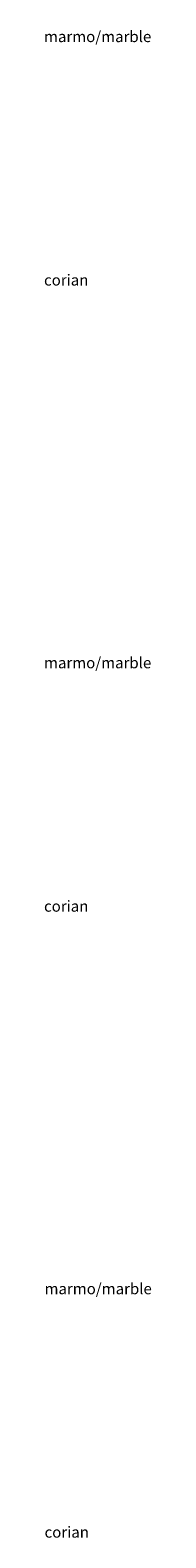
# Model space of a CAD drawing. Header units: millimetres. Extents: x 396 to 4372, y 216 to 1946.
# Tile 4 of 12: x 2271 to 2319, y 364 to 1048. Entities that reach past the tile are written whole.
import ezdxf

# ---------------------------------------------------------------- set-up
doc = ezdxf.new("R2010")
doc.units = ezdxf.units.MM
doc.styles.get("Standard").update_dxf_attribs({"font": 'arial.ttf'})

msp = doc.modelspace()

# ---------------------------------------------------------------- texts
at = {"char_height": 5, "attachment_point": 1}
for s, insert in [('marmo/marble', (2270.35, 1047.22, 0)), ('corian', (2270.35, 936.78, 0)), ('marmo/marble', (2270.35, 763.14, 0)), ('corian', (2270.35, 652.71, 0)), ('marmo/marble', (2270.59, 479.16, 0)), ('corian', (2270.59, 368.73, 0))]:
    msp.add_mtext_dynamic_manual_height_columns(s, width=116.7835, gutter_width=12.5, heights=[0], dxfattribs=dict(at, insert=insert))

doc.saveas('drawing.dxf')
